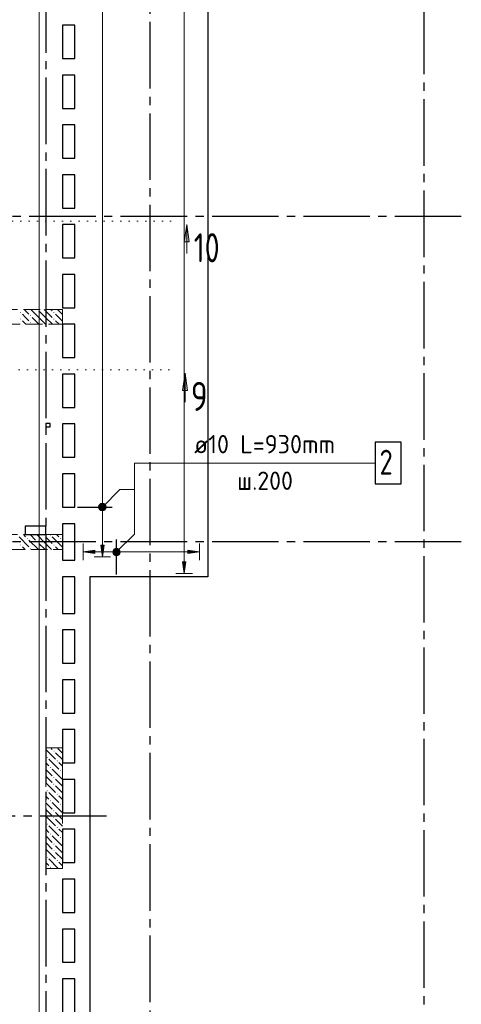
# Model space of a CAD drawing. Header units: millimetres. Extents: x 0 to 43617, y 0 to 59400.
# Tile 26 of 29: x 21509 to 26824, y 36763 to 48618. Entities that reach past the tile are written whole.
import ezdxf

# ---------------------------------------------------------------- set-up
doc = ezdxf.new("R2010")
doc.units = ezdxf.units.MM
for name, pattern in [('______2', [270, 200, -70]), ('______5', [1100, 800, -100, 100, -100]), ('______9', [100, 0, -100])]:
    doc.linetypes.add(name, pattern=pattern)
for name, color, linetype, lineweight in [('Standard', 7, 'Continuous', 25), ('ЖБ Пилон', 180, 'Continuous', 25), ('Обрамление П-обр. равн.', 7, 'Continuous', 25), ('Оси', 40, '______5', 18), ('Позиционная метка линия выноска', 7, 'Continuous', 13), ('Позиционная метка номер позиции', 7, 'Continuous', 13), ('Сечения символ', 7, 'Continuous', 25)]:
    doc.layers.add(name, color=color, linetype=linetype, lineweight=lineweight)
doc.layers.add('ЖБ Перекрытие верхний уровень', color=7, linetype='Continuous', lineweight=25, true_color=0xe0e0ff)
doc.layers.add('ЖБ Стена верхний уровень', color=7, linetype='Continuous', lineweight=25, true_color=0x006e00)
doc.styles.add('ISOCPEUR', font='txt')

msp = doc.modelspace()

# ---------------------------------------------------------------- hatches: boundary and pattern name
at = {"layer": 'ЖБ Пилон', "linetype": 'Continuous', "lineweight": 18, "transparency": 33554687}
for points in [[(21834, 39733), (21841, 39740), (21847, 39733), (21841, 39727)], [(21914, 39813), (21921, 39820), (21927, 39813), (21921, 39807)], [(21874, 39613), (21881, 39620), (21887, 39613), (21881, 39607)], [(21954, 39693), (21961, 39700), (21967, 39693), (21961, 39687)], [(21914, 39493), (21921, 39500), (21927, 39493), (21921, 39487)], [(21994, 39573), (22001, 39580), (22007, 39573), (22001, 39567)], [(21914, 39413), (21921, 39420), (21927, 39413), (21921, 39407)], [(21834, 39333), (21841, 39340), (21847, 39333), (21841, 39327)], [(21954, 39293), (21961, 39300), (21967, 39293), (21961, 39287)], [(21874, 39213), (21881, 39220), (21887, 39213), (21881, 39207)], [(21994, 39173), (22001, 39180), (22007, 39173), (22001, 39167)], [(21914, 39093), (21921, 39100), (21927, 39093), (21921, 39087)], [(21914, 39013), (21921, 39020), (21927, 39013), (21921, 39007)], [(21834, 38933), (21841, 38940), (21847, 38933), (21841, 38927)], [(21954, 38893), (21961, 38900), (21967, 38893), (21961, 38887)], [(21874, 38813), (21881, 38820), (21887, 38813), (21881, 38807)], [(21994, 38773), (22001, 38780), (22007, 38773), (22001, 38767)], [(21914, 38693), (21921, 38700), (21927, 38693), (21921, 38687)], [(21834, 38533), (21841, 38540), (21847, 38533), (21841, 38527)], [(21914, 38613), (21921, 38620), (21927, 38613), (21921, 38607)], [(21874, 38413), (21881, 38420), (21887, 38413), (21881, 38407)], [(21954, 38493), (21961, 38500), (21967, 38493), (21961, 38487)]]:
    msp.add_hatch(color=7, dxfattribs=at).paths.add_polyline_path(points, flags=16)
at = {"layer": 'ЖБ Стена верхний уровень', "linetype": 'Continuous', "lineweight": 18, "transparency": 33554687}
for points in [[(21514, 45093), (21521, 45100), (21527, 45093), (21521, 45087)], [(21634, 45053), (21641, 45060), (21647, 45053), (21641, 45047)], [(21724, 45130), (21721, 45127), (21718, 45130)], [(21914, 45093), (21921, 45100), (21927, 45093), (21921, 45087)], [(21514, 45013), (21521, 45020), (21527, 45013), (21521, 45007)], [(21634, 44973), (21641, 44980), (21647, 44973), (21641, 44967)], [(21914, 45013), (21921, 45020), (21927, 45013), (21921, 45007)], [(21594, 42373), (21601, 42380), (21607, 42373), (21601, 42367)], [(21714, 42333), (21721, 42340), (21727, 42333), (21721, 42327)], [(21794, 42413), (21801, 42420), (21807, 42413), (21801, 42407)], [(21874, 42413), (21881, 42420), (21887, 42413), (21881, 42407)], [(21994, 42373), (22001, 42380), (22007, 42373), (22001, 42367)], [(21514, 42293), (21521, 42300), (21527, 42293), (21521, 42287)], [(21634, 42253), (21641, 42260), (21647, 42253), (21641, 42247)], [(21914, 42293), (21921, 42300), (21927, 42293), (21921, 42287)]]:
    msp.add_hatch(color=7, dxfattribs=at).paths.add_polyline_path(points, flags=16)
at = {"layer": 'Обрамление П-обр. равн.', "linetype": 'Continuous', "lineweight": 13, "transparency": 33554687}
for points in [[(22482, 42789), (22526, 42789), (22504, 42795)], [(22459, 42750), (22549, 42750), (22543, 42773)], [(22459, 42750), (22543, 42773), (22465, 42773)], [(22465, 42728), (22549, 42750), (22459, 42750)], [(22465, 42773), (22543, 42773), (22526, 42789)], [(22465, 42773), (22526, 42789), (22482, 42789)], [(22465, 42728), (22543, 42728), (22549, 42750)], [(22482, 42711), (22543, 42728), (22465, 42728)], [(22482, 42711), (22526, 42711), (22543, 42728)], [(22526, 42711), (22482, 42711), (22504, 42705)], [(22635, 42188), (22635, 42233), (22629, 42210)], [(22635, 42233), (22652, 42171), (22652, 42249)], [(22635, 42233), (22635, 42188), (22652, 42171)], [(22652, 42249), (22674, 42165), (22674, 42255)], [(22652, 42249), (22652, 42171), (22674, 42165)], [(22674, 42255), (22674, 42165), (22697, 42171)], [(22674, 42255), (22697, 42171), (22697, 42249)], [(22697, 42249), (22697, 42171), (22713, 42188)], [(22697, 42249), (22713, 42188), (22713, 42233)], [(22713, 42233), (22713, 42188), (22719, 42210)], [(23534, 42190), (23674, 42210), (23534, 42230)]]:
    msp.add_hatch(color=7, dxfattribs=at).paths.add_polyline_path(points)
for points in [[(22414, 42190), (22274, 42210), (22414, 42230)], [(22524, 42290), (22504, 42150), (22484, 42290)], [(23509, 42090), (23489, 41950), (23469, 42090)]]:
    msp.add_hatch(color=7, dxfattribs=at).paths.add_polyline_path(points, flags=16)
at = {"layer": 'Позиционная метка номер позиции', "linetype": 'Continuous', "lineweight": 13, "transparency": 33554687}
for points in [[(22461, 42761), (22536, 42718), (22472, 42782)], [(22461, 42739), (22515, 42707), (22461, 42761)], [(22461, 42761), (22515, 42707), (22536, 42718)], [(22493, 42707), (22461, 42739), (22472, 42718)], [(22461, 42739), (22493, 42707), (22515, 42707)], [(22472, 42782), (22547, 42739), (22493, 42793)], [(22472, 42782), (22536, 42718), (22547, 42739)], [(22493, 42793), (22547, 42739), (22547, 42761)], [(22493, 42793), (22547, 42761), (22515, 42793)], [(22515, 42793), (22547, 42761), (22536, 42782)], [(22631, 42221), (22706, 42178), (22642, 42242)], [(22631, 42199), (22685, 42167), (22631, 42221)], [(22631, 42221), (22685, 42167), (22706, 42178)], [(22642, 42242), (22717, 42199), (22663, 42253)], [(22642, 42242), (22706, 42178), (22717, 42199)], [(22663, 42253), (22717, 42199), (22717, 42221)], [(22663, 42253), (22717, 42221), (22685, 42253)], [(22685, 42253), (22717, 42221), (22706, 42242)], [(22663, 42167), (22631, 42199), (22642, 42178)], [(22631, 42199), (22663, 42167), (22685, 42167)]]:
    msp.add_hatch(color=7, dxfattribs=at).paths.add_polyline_path(points)
at = {"layer": 'Сечения символ', "linetype": 'Continuous', "lineweight": 13, "transparency": 33554687}
for points in [[(23490, 45942), (23520, 46152), (23550, 45942)], [(23469, 44152), (23499, 44362), (23529, 44152)]]:
    msp.add_hatch(color=7, dxfattribs=at).paths.add_polyline_path(points, flags=16)

# ---------------------------------------------------------------- linework, layer by layer
at = {"layer": 'Standard', "color": 7, "linetype": 'Continuous', "lineweight": 25, "transparency": 33554687}
for p, q in [((23774, 50590), (23774, 41910)), ((22024, 48550), (22024, 48150)), ((22174, 48550), (22024, 48550)), ((22174, 48150), (22174, 48550)), ((22024, 48150), (22174, 48150)), ((22024, 47950), (22024, 47550)), ((22174, 47950), (22024, 47950)), ((22174, 47550), (22174, 47950)), ((22024, 47550), (22174, 47550)), ((22024, 47350), (22024, 46950)), ((22174, 47350), (22024, 47350)), ((22174, 46950), (22174, 47350)), ((22024, 46950), (22174, 46950)), ((22024, 46750), (22024, 46350)), ((22174, 46750), (22024, 46750)), ((22174, 46350), (22174, 46750)), ((22024, 46350), (22174, 46350)), ((22024, 46150), (22024, 45750)), ((22174, 46150), (22024, 46150)), ((22174, 45750), (22174, 46150)), ((22024, 45750), (22174, 45750)), ((22024, 45550), (22024, 45150)), ((22174, 45550), (22024, 45550)), ((22174, 45150), (22174, 45550)), ((22024, 45150), (22174, 45150)), ((22024, 44950), (22024, 44550)), ((22174, 44950), (22024, 44950)), ((22174, 44550), (22174, 44950)), ((22024, 44550), (22174, 44550)), ((22024, 44350), (22024, 43950)), ((22174, 44350), (22024, 44350)), ((22174, 43950), (22174, 44350)), ((22024, 43950), (22174, 43950)), ((21824, 43755), (21824, 43715)), ((21874, 43755), (21824, 43755)), ((21874, 43715), (21874, 43755)), ((22024, 43750), (22024, 43350)), ((22174, 43750), (22024, 43750)), ((22174, 43350), (22174, 43750)), ((21824, 43715), (21874, 43715)), ((22024, 43350), (22174, 43350)), ((22024, 43150), (22024, 42750)), ((22174, 43150), (22024, 43150)), ((22174, 42750), (22174, 43150)), ((22024, 42750), (22174, 42750)), ((21574, 42520), (21574, 42420)), ((21824, 42520), (21574, 42520)), ((21824, 42420), (21824, 42520)), ((22024, 42550), (22024, 42110)), ((22174, 42550), (22024, 42550)), ((22174, 42110), (22174, 42550)), ((21574, 42420), (21824, 42420)), ((22024, 42110), (22174, 42110)), ((22024, 41910), (22024, 41470)), ((22174, 41910), (22024, 41910)), ((22174, 41470), (22174, 41910)), ((22354, 41910), (22354, 32653)), ((23774, 41910), (22354, 41910)), ((22024, 41470), (22174, 41470)), ((22024, 41270), (22024, 40870)), ((22174, 41270), (22024, 41270)), ((22174, 40870), (22174, 41270)), ((22024, 40870), (22174, 40870)), ((22024, 40670), (22024, 40270)), ((22174, 40670), (22024, 40670)), ((22174, 40270), (22174, 40670)), ((22024, 40270), (22174, 40270)), ((22024, 40070), (22024, 39670)), ((22174, 40070), (22024, 40070)), ((22174, 39670), (22174, 40070)), ((22024, 39670), (22174, 39670)), ((22024, 39470), (22024, 39070)), ((22174, 39470), (22024, 39470)), ((22174, 39070), (22174, 39470)), ((22024, 39070), (22174, 39070)), ((22024, 38870), (22024, 38470)), ((22174, 38870), (22024, 38870)), ((22174, 38470), (22174, 38870)), ((22024, 38470), (22174, 38470)), ((22024, 38270), (22024, 37870)), ((22174, 38270), (22024, 38270)), ((22174, 37870), (22174, 38270)), ((22024, 37870), (22174, 37870)), ((22024, 37670), (22024, 37270)), ((22174, 37670), (22024, 37670)), ((22174, 37270), (22174, 37670)), ((22024, 37270), (22174, 37270)), ((22024, 37070), (22024, 36670)), ((22174, 37070), (22024, 37070)), ((22174, 36670), (22174, 37070))]:
    msp.add_line(p, q, dxfattribs=at)
at = {"layer": 'ЖБ Перекрытие верхний уровень', "color": 7, "linetype": 'Continuous', "lineweight": 18, "transparency": 33554687}
for p, q in [((23774, 41910), (23774, 50590)), ((22024, 48550), (22174, 48550)), ((22024, 48150), (22024, 48550)), ((22174, 48550), (22174, 48150)), ((22174, 48150), (22024, 48150)), ((22024, 47550), (22024, 47950)), ((22024, 47950), (22174, 47950)), ((22174, 47950), (22174, 47550)), ((22174, 47550), (22024, 47550)), ((22024, 46950), (22024, 47350)), ((22024, 47350), (22174, 47350)), ((22174, 47350), (22174, 46950)), ((22174, 46950), (22024, 46950)), ((22024, 46350), (22024, 46750)), ((22024, 46750), (22174, 46750)), ((22174, 46750), (22174, 46350)), ((22174, 46350), (22024, 46350)), ((22024, 45750), (22024, 46150)), ((22024, 46150), (22174, 46150)), ((22174, 46150), (22174, 45750)), ((22174, 45750), (22024, 45750)), ((22024, 45150), (22024, 45550)), ((22024, 45550), (22174, 45550)), ((22174, 45550), (22174, 45150)), ((22174, 45150), (22024, 45150)), ((22024, 44550), (22024, 44950)), ((22024, 44950), (22174, 44950)), ((22174, 44950), (22174, 44550)), ((22174, 44550), (22024, 44550)), ((22024, 43950), (22024, 44350)), ((22024, 44350), (22174, 44350)), ((22174, 44350), (22174, 43950)), ((22174, 43950), (22024, 43950)), ((21874, 43755), (21824, 43755)), ((21824, 43755), (21824, 43715)), ((21874, 43715), (21874, 43755)), ((22024, 43350), (22024, 43750)), ((22024, 43750), (22174, 43750)), ((22174, 43750), (22174, 43350)), ((21824, 43715), (21874, 43715)), ((22174, 43350), (22024, 43350)), ((22024, 42750), (22024, 43150)), ((22024, 43150), (22174, 43150)), ((22174, 43150), (22174, 42750)), ((22174, 42750), (22024, 42750)), ((21824, 42520), (21574, 42520)), ((21574, 42520), (21574, 42420)), ((21824, 42420), (21824, 42520)), ((22024, 42210), (22024, 42550)), ((22024, 42550), (22174, 42550)), ((22174, 42550), (22174, 42110)), ((21574, 42420), (21824, 42420)), ((22024, 42110), (22024, 42210)), ((22174, 42110), (22024, 42110)), ((22024, 41910), (22174, 41910)), ((22024, 41470), (22024, 41910)), ((22174, 41910), (22174, 41470)), ((22354, 32653), (22354, 41910)), ((22354, 41910), (23774, 41910)), ((22174, 41470), (22024, 41470)), ((22024, 40870), (22024, 41270)), ((22024, 41270), (22174, 41270)), ((22174, 41270), (22174, 40870)), ((22174, 40870), (22024, 40870)), ((22024, 40270), (22024, 40670)), ((22024, 40670), (22174, 40670)), ((22174, 40670), (22174, 40270)), ((22174, 40270), (22024, 40270)), ((22024, 39670), (22024, 40070)), ((22024, 40070), (22174, 40070)), ((22174, 40070), (22174, 39670)), ((22174, 39670), (22024, 39670)), ((22024, 39470), (22174, 39470)), ((22024, 39070), (22024, 39470)), ((22174, 39470), (22174, 39070)), ((22174, 39070), (22024, 39070)), ((22024, 38470), (22024, 38870)), ((22024, 38870), (22174, 38870)), ((22174, 38870), (22174, 38470)), ((22174, 38470), (22024, 38470)), ((22024, 37870), (22024, 38270)), ((22024, 38270), (22174, 38270)), ((22174, 38270), (22174, 37870)), ((22174, 37870), (22024, 37870)), ((22024, 37270), (22024, 37670)), ((22024, 37670), (22174, 37670)), ((22174, 37670), (22174, 37270)), ((22174, 37270), (22024, 37270)), ((22024, 36670), (22024, 37070)), ((22024, 37070), (22174, 37070)), ((22174, 37070), (22174, 36670))]:
    msp.add_line(p, q, dxfattribs=at)
at = {"layer": 'ЖБ Пилон', "color": 253, "linetype": '______2', "lineweight": 13, "true_color": 0xa0a0a0, "transparency": 33554687}
for p, q in [((21824, 39850), (21824, 38400)), ((22024, 39850), (21824, 39850)), ((22024, 38400), (22024, 39850)), ((21824, 38400), (22024, 38400))]:
    msp.add_line(p, q, dxfattribs=at)
at = {"layer": 'ЖБ Пилон', "color": 9, "linetype": 'Continuous', "lineweight": 18, "true_color": 0xc7c7c7, "transparency": 33554687}
for p, q in [((21824, 39830), (21941, 39713)), ((21884, 39850), (21901, 39833)), ((21981, 39833), (21964, 39850)), ((22021, 39793), (21981, 39833)), ((21861, 39713), (21981, 39593)), ((21941, 39793), (22024, 39710)), ((21861, 39633), (21824, 39670)), ((21901, 39593), (22021, 39473)), ((21981, 39673), (22024, 39630)), ((21824, 39590), (21901, 39513)), ((21824, 39510), (21901, 39433)), ((22024, 39550), (22021, 39553)), ((21824, 39430), (21941, 39313)), ((21981, 39433), (21941, 39473)), ((21941, 39393), (22024, 39310)), ((22021, 39393), (21981, 39433)), ((21861, 39233), (21824, 39270)), ((21861, 39313), (21981, 39193)), ((21981, 39273), (22024, 39230)), ((21824, 39190), (21901, 39113)), ((21901, 39193), (22021, 39073)), ((22024, 39150), (22021, 39153)), ((21824, 39110), (21901, 39033)), ((21824, 39030), (21941, 38913)), ((21981, 39033), (21941, 39073)), ((22021, 38993), (21981, 39033)), ((21861, 38913), (21981, 38793)), ((21941, 38993), (22024, 38910)), ((21861, 38833), (21824, 38870)), ((21824, 38790), (21901, 38713)), ((21901, 38793), (22021, 38673)), ((21981, 38873), (22024, 38830)), ((21824, 38710), (21901, 38633)), ((21981, 38633), (21941, 38673)), ((22024, 38750), (22021, 38753)), ((21824, 38630), (21941, 38513)), ((21941, 38593), (22024, 38510)), ((22021, 38593), (21981, 38633)), ((21861, 38433), (21824, 38470)), ((21861, 38513), (21974, 38400)), ((21981, 38473), (22024, 38430))]:
    msp.add_line(p, q, dxfattribs=at)
at = {"layer": 'ЖБ Стена верхний уровень', "color": 251, "linetype": '______2', "lineweight": 13, "true_color": 0x656565, "transparency": 33554687}
for p, q in [((22024, 45130), (21044, 45130)), ((22024, 44950), (22024, 45130)), ((21044, 44950), (22024, 44950)), ((22024, 42420), (16924, 42420)), ((22024, 42240), (22024, 42420)), ((16244, 42240), (22024, 42240))]:
    msp.add_line(p, q, dxfattribs=at)
at = {"layer": 'ЖБ Стена верхний уровень', "color": 9, "linetype": 'Continuous', "lineweight": 18, "true_color": 0xc7c7c7, "transparency": 33554687}
for p, q in [((21581, 45033), (21541, 45073)), ((21564, 45130), (21621, 45073)), ((21741, 45033), (21644, 45130)), ((21741, 45113), (21821, 45033)), ((21821, 45113), (21804, 45130)), ((21821, 45113), (21901, 45033)), ((21884, 45130), (21901, 45113)), ((21981, 45033), (21941, 45073)), ((21964, 45130), (22021, 45073)), ((21541, 44993), (21584, 44950)), ((21621, 44993), (21581, 45033)), ((21661, 45033), (21741, 44953)), ((21661, 44953), (21664, 44950)), ((21741, 45033), (21821, 44953)), ((21821, 45033), (21904, 44950)), ((21941, 44993), (21984, 44950)), ((22021, 44993), (21981, 45033)), ((21501, 42393), (21621, 42273)), ((21554, 42420), (21581, 42393)), ((21734, 42240), (21621, 42353)), ((21634, 42420), (21701, 42353)), ((21821, 42313), (21714, 42420)), ((21821, 42393), (21901, 42313)), ((21901, 42393), (22021, 42273)), ((21954, 42420), (21981, 42393)), ((22024, 42350), (22021, 42353)), ((21574, 42240), (21541, 42273)), ((21741, 42313), (21814, 42240)), ((21821, 42313), (21894, 42240)), ((21974, 42240), (21941, 42273))]:
    msp.add_line(p, q, dxfattribs=at)
at = {"layer": 'Обрамление П-обр. равн.', "color": 251, "linetype": 'Continuous', "lineweight": 13, "true_color": 0x494949, "transparency": 33554687}
for p, q in [((22504, 42780), (22504, 50210)), ((23489, 42090), (23489, 49920)), ((22459, 42750), (22459, 42750)), ((22504, 42290), (22504, 42720)), ((22549, 42750), (22549, 42750)), ((22274, 42210), (22274, 42310)), ((22274, 42210), (22414, 42230)), ((22414, 42190), (22274, 42210)), ((22274, 42210), (22274, 42110)), ((22274, 42210), (22274, 42210)), ((22414, 42230), (22414, 42190)), ((22414, 42210), (22644, 42210)), ((22504, 42150), (22484, 42290)), ((22484, 42290), (22524, 42290)), ((22524, 42290), (22504, 42150)), ((22674, 42255), (22674, 42255)), ((22704, 42210), (23534, 42210)), ((23674, 42210), (23534, 42230)), ((23534, 42230), (23534, 42190)), ((23534, 42190), (23674, 42210)), ((23674, 42210), (23674, 42310)), ((23674, 42210), (23674, 42110)), ((23674, 42210), (23674, 42210)), ((22504, 42150), (22404, 42150)), ((22504, 42150), (22604, 42150)), ((22504, 42150), (22504, 42150)), ((22674, 42165), (22674, 42165)), ((23489, 41950), (23469, 42090)), ((23469, 42090), (23509, 42090)), ((23509, 42090), (23489, 41950)), ((23489, 41950), (23389, 41950)), ((23489, 41950), (23589, 41950)), ((23489, 41950), (23489, 41950))]:
    msp.add_line(p, q, dxfattribs=at)
at = {"layer": 'Обрамление П-обр. равн.', "color": 7, "linetype": 'Continuous', "lineweight": 25, "transparency": 33554687}
for p, q in [((22204, 42750), (22624, 42750)), ((22674, 41940), (22674, 42360))]:
    msp.add_line(p, q, dxfattribs=at)
msp.add_lwpolyline([(25789, 43030), (26099, 43030), (26099, 43530), (25789, 43530), (25789, 43030)], dxfattribs=at)
at = {"layer": 'Обрамление П-обр. равн.', "color": 251, "linetype": 'Continuous', "lineweight": 13, "true_color": 0x494949, "transparency": 33554687}
for centre in [(22504, 42750), (22674, 42210)]:
    msp.add_circle(centre, 45, dxfattribs=at)
at = {"layer": 'Оси', "color": 8, "linetype": '______5', "lineweight": -3, "transparency": 33554687}
for p, q in [((21824, 57820), (21824, 7100)), ((26374, 50960), (26374, 7100)), ((23074, 50790), (23074, 7100)), ((26824, 46250), (4600, 46250)), ((26824, 42330), (4600, 42330)), ((22554, 39030), (4600, 39030))]:
    msp.add_line(p, q, dxfattribs=at)
at = {"layer": 'Позиционная метка линия выноска', "color": 251, "linetype": 'Continuous', "lineweight": 13, "true_color": 0x494949, "transparency": 33554687}
msp.add_lwpolyline([(21744, 32516), (21744, 42500), (21744, 50000), (21744, 56940), (16064, 56940), (16064, 56340), (14464, 56340), (14464, 56940), (8974, 56940)], dxfattribs=at)
at = {"layer": 'Позиционная метка номер позиции', "color": 7, "linetype": 'Continuous', "lineweight": 13, "transparency": 33554687}
for p, q in [((22472, 42782), (22472, 42782)), ((22472, 42718), (22472, 42718)), ((22536, 42782), (22536, 42782)), ((22536, 42718), (22536, 42718)), ((22642, 42242), (22642, 42242)), ((22706, 42242), (22706, 42242)), ((22642, 42178), (22642, 42178)), ((22706, 42178), (22706, 42178))]:
    msp.add_line(p, q, dxfattribs=at)
for points in [[(22504, 42750), (22716, 42963), (22889, 42963), (22889, 43280), (25789, 43280)], [(22674, 42210), (22889, 42425), (22889, 43280), (25789, 43280)]]:
    msp.add_lwpolyline(points, dxfattribs=at)
for centre in [(22504, 42750), (22674, 42210)]:
    msp.add_circle(centre, 45, dxfattribs=at)
at = {"layer": 'Сечения символ', "color": 7, "linetype": '______9', "lineweight": 13, "transparency": 33554687}
for p, q in [((23326, 46193), (20649, 46193)), ((23306, 44403), (20628, 44403))]:
    msp.add_line(p, q, dxfattribs=at)
at = {"layer": 'Сечения символ', "color": 7, "linetype": 'Continuous', "lineweight": 13, "transparency": 33554687}
for p, q in [((23490, 45942), (23520, 46152)), ((23520, 46152), (23520, 45804)), ((23520, 46152), (23520, 46152)), ((23520, 46152), (23520, 46152)), ((23520, 46152), (23520, 46152)), ((23520, 46152), (23550, 45942)), ((23550, 45942), (23490, 45942)), ((23520, 45942), (23520, 45927)), ((23469, 44152), (23499, 44362)), ((23499, 44362), (23499, 44014)), ((23499, 44362), (23499, 44362)), ((23499, 44362), (23499, 44362)), ((23499, 44362), (23499, 44362)), ((23499, 44362), (23529, 44152)), ((23529, 44152), (23469, 44152)), ((23499, 44152), (23499, 44137))]:
    msp.add_line(p, q, dxfattribs=at)

# ---------------------------------------------------------------- texts
at = {"layer": 'Обрамление П-обр. равн.', "color": 7, "linetype": 'Continuous', "lineweight": 13, "transparency": 33554687, "attachment_point": 7, "style": 'ISOCPEUR'}
for s, insert, char_height, width in [('\\W0.96;ø10 L=930mm ', (23609, 43397), 220, 1996.3), ('\\W0.78;2', (25839, 43140), 300, 326.41), ('\\W0.95;ш.200 ', (24126, 42957), 220, 962.13)]:
    msp.add_mtext(s, dxfattribs=dict(at, insert=insert, char_height=char_height, width=width))
at = {"layer": 'Сечения символ', "color": 7, "linetype": 'Continuous', "lineweight": 35, "transparency": 33554687, "char_height": 350, "attachment_point": 7, "style": 'ISOCPEUR'}
for s, insert, width in [('\\W0.75;10', (23604, 45697), 551), ('\\W0.78;9', (23570, 43907), 380.8)]:
    msp.add_mtext(s, dxfattribs=dict(at, insert=insert, width=width))

doc.saveas('drawing.dxf')
